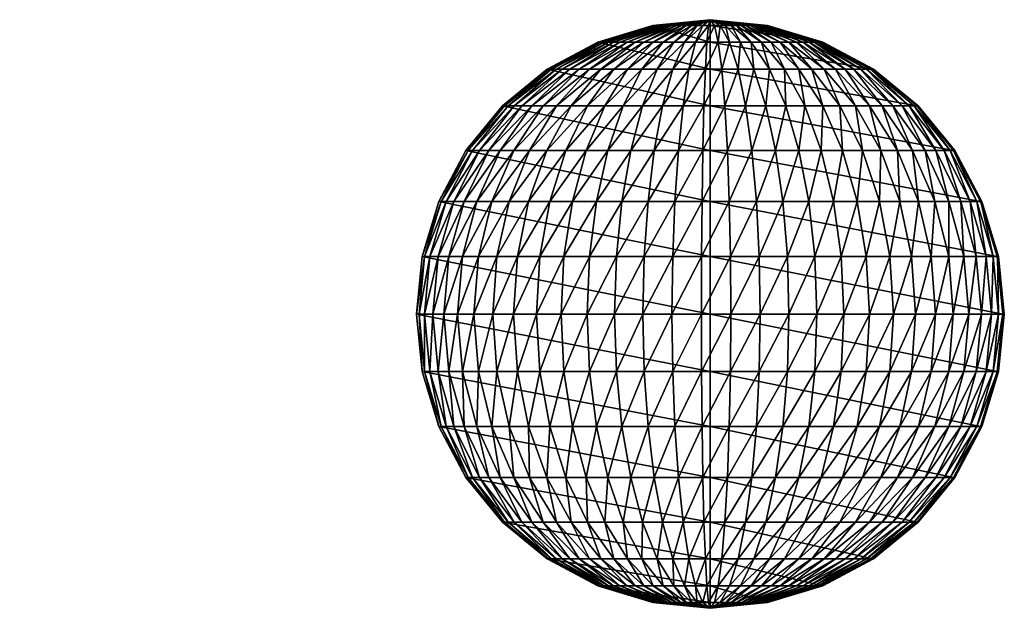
# Model space of a CAD drawing. Header units: inches. Extents: x -10.6 to 10.7, y -8.8 to 8.8.
# Tile 20 of 28: x 9.454 to 10.727, y -8.657 to -7.897. Entities that reach past the tile are written whole.
import ezdxf

# ---------------------------------------------------------------- set-up
doc = ezdxf.new("R2010")
doc.units = ezdxf.units.IN
doc.header["$MEASUREMENT"] = 0
doc.layers.get('0').update_dxf_attribs({"true_color": 0x5890e1})

# ---------------------------------------------------------------- blocks, each defined once
blk = doc.blocks.new('Sphere001')
at = {"color": 0}
mesh = blk.add_polyface(dxfattribs=at)
corners = [(0.0461, -0.058, 0.3727), (0.0905, -0.1138, 0.3511), (0.1015, -0.1042, 0.3511), (0.1114, -0.0935, 0.3511), (0.0568, -0.0477, 0.3727), (0.0517, -0.0531, 0.3727), (0.1202, -0.0818, 0.3511), (0.0613, -0.0417, 0.3727), (0.1278, -0.0694, 0.3511), (0.0652, -0.0354, 0.3727), (0.1341, -0.0562, 0.3511), (0.0684, -0.0287, 0.3727), (0.1391, -0.0425, 0.3511), (0.0709, -0.0217, 0.3727), (0.1426, -0.0284, 0.3511), (0.0727, -0.0145, 0.3727), (0.1447, -0.0139, 0.3511), (0.0738, -0.0071, 0.3727), (0.1454, 0.0006, 0.3511), (0.0741, 0.0003, 0.3727), (0.1446, 0.0152, 0.3511), (0.0737, 0.0077, 0.3727), (0.1617, -0.1357, 0.316), (0.1745, -0.1188, 0.316), (0.1855, -0.1007, 0.316), (0.1947, -0.0816, 0.316), (0.2019, -0.0617, 0.316), (0.21, 0.0221, 0.316), (0, 0, 0.316), (0.2672, 0.0281, 0.2687), (0, 0, 0.2687), (0, 0, 0.2111), (0, 0, 0.1454), (0.3142, 0.033, 0.2111), (0, 0, 0.0741), (0.3492, 0.0367, 0.1454), (0, 0, 0), (0.3707, 0.039, 0.0741), (0, 0, -0.0741), (0.3779, 0.0397, 0), (0, 0, -0.1454), (0.3707, 0.039, -0.0741), (0, 0, -0.2111), (0.3492, 0.0367, -0.1454), (0, 0, -0.2687), (0.3142, 0.033, -0.2111), (0, 0, -0.316), (0.2672, 0.0281, -0.2687), (0.21, 0.0221, -0.316), (0.1473, -0.1512, -0.316), (0.1015, -0.1042, -0.3511), (0.1114, -0.0935, -0.3511), (0.1202, -0.0818, -0.3511), (0.1745, -0.1188, -0.316), (0.1617, -0.1357, -0.316), (0.1278, -0.0694, -0.3511), (0.1855, -0.1007, -0.316), (0.1341, -0.0562, -0.3511), (0.1947, -0.0816, -0.316), (0.1391, -0.0425, -0.3511), (0.2019, -0.0617, -0.316), (0.1426, -0.0284, -0.3511), (0.1446, 0.0152, -0.3511), (0, 0, -0.3511), (0.0517, -0.0531, -0.3727), (0.0905, -0.1138, -0.3511), (0.0568, -0.0477, -0.3727), (0.0613, -0.0417, -0.3727), (0.0652, -0.0354, -0.3727), (0.0684, -0.0287, -0.3727), (0.0709, -0.0217, -0.3727), (0.0727, -0.0145, -0.3727), (0.0738, -0.0071, -0.3727), (0.1447, -0.0139, -0.3511), (0.0741, 0.0003, -0.3727), (0.1454, 0.0006, -0.3511), (0.0737, 0.0077, -0.3727)]
mesh.append_faces([[corners[k] for k in face] for face in [(0, 1, 2), (3, 4, 5), (5, 2, 3), (6, 7, 4), (4, 3, 6), (8, 9, 7), (7, 6, 8), (10, 11, 9), (9, 8, 10), (12, 13, 11), (11, 10, 12), (14, 15, 13), (13, 12, 14), (16, 17, 15), (15, 14, 16), (18, 19, 17), (17, 16, 18), (20, 21, 19), (19, 18, 20), (22, 3, 2), (23, 6, 3), (3, 22, 23), (24, 8, 6), (6, 23, 24), (25, 10, 8), (26, 12, 10), (20, 27, 28), (27, 29, 30), (31, 30, 29), (32, 31, 33), (34, 32, 35), (36, 34, 37), (38, 36, 39), (40, 38, 41), (42, 40, 43), (44, 42, 45), (46, 44, 47), (47, 48, 46), (49, 50, 51), (52, 53, 54), (54, 51, 52), (53, 52, 55), (56, 55, 57), (58, 57, 59), (60, 59, 61), (48, 62, 63), (64, 50, 65), (66, 51, 50), (67, 52, 51), (51, 66, 67), (68, 55, 52), (52, 67, 68), (69, 57, 55), (55, 68, 69), (70, 59, 57), (57, 69, 70), (71, 61, 59), (59, 70, 71), (72, 73, 61), (61, 71, 72), (74, 75, 73), (73, 72, 74), (76, 62, 75), (75, 74, 76)]], dxfattribs={"vtx2": -1, "color": 0})
mesh = blk.add_polyface(dxfattribs=at)
corners = [(0.1278, -0.0694, 0.3511), (0.1855, -0.1007, 0.316), (0.1947, -0.0816, 0.316), (0.1341, -0.0562, 0.3511), (0.2019, -0.0617, 0.316), (0.2071, -0.0412, 0.316), (0.1426, -0.0284, 0.3511), (0.1391, -0.0425, 0.3511), (0.2101, -0.0202, 0.316), (0.1447, -0.0139, 0.3511), (0.2111, 0.0009, 0.316), (0.1454, 0.0006, 0.3511), (0.21, 0.0221, 0.316), (0.1446, 0.0152, 0.3511), (0.2361, -0.1282, 0.2687), (0.1745, -0.1188, 0.316), (0.2478, -0.1039, 0.2687), (0.257, -0.0786, 0.2687), (0.2635, -0.0524, 0.2687), (0.2675, -0.0258, 0.2687), (0.2687, 0.0012, 0.2687), (0.2672, 0.0281, 0.2687), (0.2914, -0.1222, 0.2111), (0.3022, -0.0924, 0.2111), (0.3099, -0.0616, 0.2111), (0.3145, -0.0303, 0.2111), (0.3142, 0.033, 0.2111), (0, 0, 0.2111), (0.3492, 0.0367, 0.1454), (0, 0, 0.1454), (0.3707, 0.039, 0.0741), (0, 0, 0.0741), (0.3779, 0.0397, 0), (0, 0, 0), (0.3707, 0.039, -0.0741), (0, 0, -0.0741), (0.3492, 0.0367, -0.1454), (0, 0, -0.1454), (0.3142, 0.033, -0.2111), (0, 0, -0.2111), (0.257, -0.0786, -0.2687), (0.3022, -0.0924, -0.2111), (0.2914, -0.1222, -0.2111), (0.2478, -0.1039, -0.2687), (0.2635, -0.0524, -0.2687), (0.3099, -0.0616, -0.2111), (0.2675, -0.0258, -0.2687), (0.3145, -0.0303, -0.2111), (0.2687, 0.0012, -0.2687), (0.2672, 0.0281, -0.2687), (0, 0, -0.2687), (0.1947, -0.0816, -0.316), (0.2361, -0.1282, -0.2687), (0.1855, -0.1007, -0.316), (0.2019, -0.0617, -0.316), (0.2071, -0.0412, -0.316), (0.2101, -0.0202, -0.316), (0.2111, 0.0009, -0.316), (0.21, 0.0221, -0.316), (0.1278, -0.0694, -0.3511), (0.1745, -0.1188, -0.316), (0.1341, -0.0562, -0.3511), (0.1391, -0.0425, -0.3511), (0.1426, -0.0284, -0.3511), (0.1447, -0.0139, -0.3511), (0.1454, 0.0006, -0.3511), (0.1446, 0.0152, -0.3511)]
mesh.append_faces([[corners[k] for k in face] for face in [(0, 1, 2), (3, 2, 4), (5, 6, 7), (7, 4, 5), (8, 9, 6), (6, 5, 8), (10, 11, 9), (9, 8, 10), (12, 13, 11), (11, 10, 12), (14, 1, 15), (16, 2, 1), (1, 14, 16), (17, 4, 2), (2, 16, 17), (18, 5, 4), (4, 17, 18), (19, 8, 5), (5, 18, 19), (20, 10, 8), (8, 19, 20), (21, 12, 10), (10, 20, 21), (22, 16, 14), (23, 17, 16), (16, 22, 23), (24, 18, 17), (25, 19, 18), (26, 21, 20), (21, 26, 27), (26, 28, 29), (28, 30, 31), (30, 32, 33), (32, 34, 35), (34, 36, 37), (36, 38, 39), (40, 41, 42), (42, 43, 40), (41, 40, 44), (45, 44, 46), (47, 46, 48), (38, 49, 50), (51, 43, 52), (52, 53, 51), (54, 40, 43), (43, 51, 54), (55, 44, 40), (40, 54, 55), (56, 46, 44), (44, 55, 56), (57, 48, 46), (46, 56, 57), (58, 49, 48), (48, 57, 58), (59, 53, 60), (61, 51, 53), (62, 54, 51), (63, 55, 54), (64, 56, 55), (55, 63, 64), (65, 57, 56), (56, 64, 65), (66, 58, 57), (57, 65, 66)]], dxfattribs={"vtx2": -1, "color": 0})
mesh = blk.add_polyface(dxfattribs=at)
corners = [(0.257, -0.0786, 0.2687), (0.3022, -0.0924, 0.2111), (0.3099, -0.0616, 0.2111), (0.2635, -0.0524, 0.2687), (0.3145, -0.0303, 0.2111), (0.316, 0.0014, 0.2111), (0.2687, 0.0012, 0.2687), (0.2675, -0.0258, 0.2687), (0.3142, 0.033, 0.2111), (0.3357, -0.1026, 0.1454), (0.2914, -0.1222, 0.2111), (0.3238, -0.1358, 0.1454), (0.3443, -0.0685, 0.1454), (0.3495, -0.0336, 0.1454), (0.3511, 0.0015, 0.1454), (0.3492, 0.0367, 0.1454), (0.3564, -0.109, 0.0741), (0.3655, -0.0727, 0.0741), (0.371, -0.0357, 0.0741), (0.3727, 0.0016, 0.0741), (0.3707, 0.039, 0.0741), (0.3727, -0.0741, 0), (0.3634, -0.1111, 0), (0.3783, -0.0364, 0), (0.38, 0.0017, 0), (0.3779, 0.0397, 0), (0.3655, -0.0727, -0.0741), (0.3564, -0.109, -0.0741), (0.371, -0.0357, -0.0741), (0.3727, 0.0016, -0.0741), (0.3707, 0.039, -0.0741), (0.3357, -0.1026, -0.1454), (0.3437, -0.1441, -0.0741), (0.3443, -0.0685, -0.1454), (0.3495, -0.0336, -0.1454), (0.3511, 0.0015, -0.1454), (0.3492, 0.0367, -0.1454), (0.3022, -0.0924, -0.2111), (0.3238, -0.1358, -0.1454), (0.2914, -0.1222, -0.2111), (0.3099, -0.0616, -0.2111), (0.3145, -0.0303, -0.2111), (0.316, 0.0014, -0.2111), (0.3142, 0.033, -0.2111), (0.2635, -0.0524, -0.2687), (0.2675, -0.0258, -0.2687), (0.2687, 0.0012, -0.2687), (0.2672, 0.0281, -0.2687)]
mesh.append_faces([[corners[k] for k in face] for face in [(0, 1, 2), (3, 2, 4), (5, 6, 7), (7, 4, 5), (6, 5, 8), (9, 1, 10), (10, 11, 9), (12, 2, 1), (1, 9, 12), (13, 4, 2), (2, 12, 13), (14, 5, 4), (4, 13, 14), (15, 8, 5), (5, 14, 15), (16, 9, 11), (17, 12, 9), (9, 16, 17), (18, 13, 12), (12, 17, 18), (19, 14, 13), (13, 18, 19), (20, 15, 14), (14, 19, 20), (21, 17, 16), (16, 22, 21), (23, 18, 17), (17, 21, 23), (24, 19, 18), (18, 23, 24), (25, 20, 19), (19, 24, 25), (26, 21, 22), (22, 27, 26), (28, 23, 21), (21, 26, 28), (29, 24, 23), (23, 28, 29), (30, 25, 24), (24, 29, 30), (31, 27, 32), (33, 26, 27), (27, 31, 33), (34, 28, 26), (26, 33, 34), (35, 29, 28), (28, 34, 35), (36, 30, 29), (29, 35, 36), (37, 31, 38), (38, 39, 37), (40, 33, 31), (31, 37, 40), (41, 34, 33), (33, 40, 41), (42, 35, 34), (34, 41, 42), (43, 36, 35), (35, 42, 43), (44, 40, 37), (45, 41, 40), (46, 42, 41), (47, 43, 42), (42, 46, 47)]], dxfattribs={"vtx2": -1, "color": 0})
mesh = blk.add_polyface(dxfattribs=at)
corners = [(0, 0, 0.38), (0.0198, -0.0714, 0.3727), (0.0269, -0.0691, 0.3727), (0.0337, -0.0661, 0.3727), (0.0401, -0.0623, 0.3727), (0.0461, -0.058, 0.3727), (0.0517, -0.0531, 0.3727), (0.0568, -0.0477, 0.3727), (0.0613, -0.0417, 0.3727), (0.0652, -0.0354, 0.3727), (0.0684, -0.0287, 0.3727), (0.0709, -0.0217, 0.3727), (0.0727, -0.0145, 0.3727), (0.0738, -0.0071, 0.3727), (0.0741, 0.0003, 0.3727), (0.0737, 0.0077, 0.3727), (0, 0, 0.3727), (0.0246, -0.1433, 0.3511), (0.0126, -0.0731, 0.3727), (0.0052, -0.074, 0.3727), (0.0101, -0.1451, 0.3511), (0.0389, -0.1401, 0.3511), (0.0527, -0.1355, 0.3511), (0.066, -0.1296, 0.3511), (0.0787, -0.1223, 0.3511), (0.0905, -0.1138, 0.3511), (0.1015, -0.1042, 0.3511), (0, 0, 0.3511), (0.1446, 0.0152, 0.3511), (0, 0, 0.316), (0, 0, 0.2687), (0.21, 0.0221, 0.316), (0, 0, -0.3511), (0, 0, -0.316), (0.21, 0.0221, -0.316), (0.0126, -0.0731, -0.3727), (0.0246, -0.1433, -0.3511), (0.0101, -0.1451, -0.3511), (0.0198, -0.0714, -0.3727), (0.0389, -0.1401, -0.3511), (0.0269, -0.0691, -0.3727), (0.0527, -0.1355, -0.3511), (0.0337, -0.0661, -0.3727), (0.066, -0.1296, -0.3511), (0.0401, -0.0623, -0.3727), (0.0787, -0.1223, -0.3511), (0.0461, -0.058, -0.3727), (0.0905, -0.1138, -0.3511), (0.0517, -0.0531, -0.3727), (0.1015, -0.1042, -0.3511), (0.0568, -0.0477, -0.3727), (0, 0, -0.3727), (0.1446, 0.0152, -0.3511), (0.0737, 0.0077, -0.3727), (0, 0, -0.38), (0.0613, -0.0417, -0.3727), (0.0652, -0.0354, -0.3727), (0.0684, -0.0287, -0.3727), (0.0709, -0.0217, -0.3727), (0.0727, -0.0145, -0.3727), (0.0738, -0.0071, -0.3727), (0.0741, 0.0003, -0.3727)]
mesh.append_faces([[corners[k] for k in face] for face in [(0, 1, 2), (0, 2, 3), (0, 3, 4), (0, 4, 5), (0, 5, 6), (0, 6, 7), (0, 7, 8), (0, 8, 9), (0, 9, 10), (0, 10, 11), (0, 11, 12), (0, 12, 13), (0, 13, 14), (0, 14, 15), (0, 15, 16), (54, 40, 38), (54, 42, 40), (54, 44, 42), (54, 46, 44), (54, 48, 46), (54, 50, 48), (54, 55, 50), (54, 56, 55), (54, 57, 56), (54, 58, 57), (54, 59, 58), (54, 60, 59), (54, 61, 60), (54, 53, 61), (54, 51, 53)]], dxfattribs={"color": 0})
mesh.append_faces([[corners[k] for k in face] for face in [(17, 18, 19), (19, 20, 17), (21, 1, 18), (18, 17, 21), (22, 2, 1), (1, 21, 22), (23, 3, 2), (2, 22, 23), (24, 4, 3), (3, 23, 24), (25, 5, 4), (4, 24, 25), (26, 6, 5), (27, 16, 15), (15, 28, 27), (29, 27, 28), (30, 29, 31), (32, 33, 34), (35, 36, 37), (38, 39, 36), (36, 35, 38), (40, 41, 39), (39, 38, 40), (42, 43, 41), (41, 40, 42), (44, 45, 43), (43, 42, 44), (46, 47, 45), (45, 44, 46), (47, 46, 48), (49, 48, 50), (51, 32, 52), (52, 53, 51)]], dxfattribs={"vtx2": -1, "color": 0})
mesh = blk.add_polyface(dxfattribs=at)
corners = [(-0.2092, -0.0285, 0.316), (-0.1441, -0.0196, 0.3511), (-0.1453, -0.0051, 0.3511), (-0.211, -0.0074, 0.316), (-0.2053, -0.0493, 0.316), (-0.1414, -0.0339, 0.3511), (-0.1993, -0.0696, 0.316), (-0.1373, -0.0479, 0.3511), (-0.1913, -0.0892, 0.316), (-0.1318, -0.0615, 0.3511), (-0.1814, -0.1079, 0.316), (-0.125, -0.0744, 0.3511), (-0.1697, -0.1256, 0.316), (-0.1169, -0.0865, 0.3511), (-0.1563, -0.1419, 0.316), (-0.1076, -0.0978, 0.3511), (-0.1413, -0.1569, 0.316), (-0.2662, -0.0362, 0.2687), (-0.2685, -0.0094, 0.2687), (-0.2613, -0.0627, 0.2687), (-0.2537, -0.0886, 0.2687), (-0.2435, -0.1136, 0.2687), (-0.2309, -0.1374, 0.2687), (-0.216, -0.1598, 0.2687), (0, 0, 0.316), (-0.2715, -0.1615, 0.2111), (-0.3158, -0.011, 0.2111), (0, 0, 0.2687), (-0.3509, -0.0123, 0.1454), (0, 0, 0.2111), (-0.3725, -0.013, 0.0741), (0, 0, 0.1454), (-0.3798, -0.0133, 0), (0, 0, 0.0741), (-0.3725, -0.013, -0.0741), (0, 0, 0), (-0.3509, -0.0123, -0.1454), (0, 0, -0.0741), (-0.3158, -0.011, -0.2111), (0, 0, -0.1454), (-0.2864, -0.1335, -0.2111), (-0.2435, -0.1136, -0.2687), (-0.2309, -0.1374, -0.2687), (-0.2685, -0.0094, -0.2687), (0, 0, -0.2111), (-0.2092, -0.0285, -0.316), (-0.2662, -0.0362, -0.2687), (-0.211, -0.0074, -0.316), (-0.2053, -0.0493, -0.316), (-0.2613, -0.0627, -0.2687), (-0.1993, -0.0696, -0.316), (-0.2537, -0.0886, -0.2687), (-0.1913, -0.0892, -0.316), (-0.1814, -0.1079, -0.316), (-0.1697, -0.1256, -0.316), (-0.216, -0.1598, -0.2687), (-0.1563, -0.1419, -0.316), (0, 0, -0.2687), (-0.1441, -0.0196, -0.3511), (-0.1453, -0.0051, -0.3511), (-0.1414, -0.0339, -0.3511), (-0.1373, -0.0479, -0.3511), (-0.1318, -0.0615, -0.3511), (-0.125, -0.0744, -0.3511), (-0.1169, -0.0865, -0.3511), (-0.1076, -0.0978, -0.3511)]
mesh.append_faces([[corners[k] for k in face] for face in [(0, 1, 2), (2, 3, 0), (4, 5, 1), (1, 0, 4), (6, 7, 5), (5, 4, 6), (8, 9, 7), (7, 6, 8), (10, 11, 9), (9, 8, 10), (12, 13, 11), (11, 10, 12), (13, 12, 14), (15, 14, 16), (17, 0, 3), (3, 18, 17), (19, 4, 0), (0, 17, 19), (20, 6, 4), (4, 19, 20), (21, 8, 6), (6, 20, 21), (22, 10, 8), (8, 21, 22), (23, 12, 10), (10, 22, 23), (18, 3, 24), (25, 22, 21), (26, 18, 27), (28, 26, 29), (30, 28, 31), (32, 30, 33), (34, 32, 35), (36, 34, 37), (38, 36, 39), (40, 41, 42), (43, 38, 44), (45, 46, 43), (43, 47, 45), (48, 49, 46), (46, 45, 48), (50, 51, 49), (49, 48, 50), (52, 41, 51), (51, 50, 52), (53, 42, 41), (41, 52, 53), (54, 55, 42), (42, 53, 54), (55, 54, 56), (47, 43, 57), (58, 45, 47), (47, 59, 58), (60, 48, 45), (45, 58, 60), (61, 50, 48), (48, 60, 61), (62, 52, 50), (50, 61, 62), (63, 53, 52), (52, 62, 63), (64, 54, 53), (53, 63, 64), (65, 56, 54)]], dxfattribs={"vtx2": -1, "color": 0})
mesh = blk.add_polyface(dxfattribs=at)
corners = [(-0.1441, -0.0196, 0.3511), (-0.0735, -0.01, 0.3727), (-0.0741, -0.0026, 0.3727), (-0.1453, -0.0051, 0.3511), (-0.1414, -0.0339, 0.3511), (-0.0721, -0.0173, 0.3727), (-0.1373, -0.0479, 0.3511), (-0.07, -0.0244, 0.3727), (-0.1318, -0.0615, 0.3511), (-0.0672, -0.0313, 0.3727), (-0.125, -0.0744, 0.3511), (-0.0637, -0.0379, 0.3727), (-0.1169, -0.0865, 0.3511), (-0.0596, -0.0441, 0.3727), (-0.1076, -0.0978, 0.3511), (-0.0549, -0.0498, 0.3727), (-0.0973, -0.1081, 0.3511), (-0.0496, -0.0551, 0.3727), (-0.086, -0.1173, 0.3511), (-0.0438, -0.0598, 0.3727), (-0.0738, -0.1253, 0.3511), (-0.0376, -0.0639, 0.3727), (-0.0609, -0.1321, 0.3511), (0, 0, 0.3727), (-0.1563, -0.1419, 0.316), (-0.1413, -0.1569, 0.316), (-0.1248, -0.1703, 0.316), (-0.211, -0.0074, 0.316), (0, 0, 0.3511), (0, 0, 0.316), (0, 0, 0.2687), (-0.2685, -0.0094, 0.2687), (0, 0, 0.2111), (-0.3158, -0.011, 0.2111), (0, 0, 0.1454), (-0.3509, -0.0123, 0.1454), (0, 0, 0.0741), (-0.3725, -0.013, 0.0741), (0, 0, 0), (-0.3798, -0.0133, 0), (0, 0, -0.0741), (-0.3725, -0.013, -0.0741), (0, 0, -0.1454), (-0.3509, -0.0123, -0.1454), (0, 0, -0.2111), (-0.3158, -0.011, -0.2111), (0, 0, -0.2687), (-0.2685, -0.0094, -0.2687), (0, 0, -0.316), (-0.211, -0.0074, -0.316), (-0.1697, -0.1256, -0.316), (-0.1169, -0.0865, -0.3511), (-0.1076, -0.0978, -0.3511), (-0.0973, -0.1081, -0.3511), (-0.1413, -0.1569, -0.316), (-0.1563, -0.1419, -0.316), (-0.086, -0.1173, -0.3511), (-0.1453, -0.0051, -0.3511), (-0.0735, -0.01, -0.3727), (-0.1441, -0.0196, -0.3511), (-0.0741, -0.0026, -0.3727), (-0.0721, -0.0173, -0.3727), (-0.1414, -0.0339, -0.3511), (-0.07, -0.0244, -0.3727), (-0.1373, -0.0479, -0.3511), (-0.0672, -0.0313, -0.3727), (-0.1318, -0.0615, -0.3511), (-0.0637, -0.0379, -0.3727), (-0.125, -0.0744, -0.3511), (-0.0596, -0.0441, -0.3727), (-0.0549, -0.0498, -0.3727), (-0.0496, -0.0551, -0.3727), (-0.0438, -0.0598, -0.3727), (-0.0376, -0.0639, -0.3727), (-0.0738, -0.1253, -0.3511), (-0.031, -0.0673, -0.3727), (-0.0609, -0.1321, -0.3511), (0, 0, -0.3511)]
mesh.append_faces([[corners[k] for k in face] for face in [(0, 1, 2), (2, 3, 0), (4, 5, 1), (1, 0, 4), (6, 7, 5), (5, 4, 6), (8, 9, 7), (7, 6, 8), (10, 11, 9), (9, 8, 10), (12, 13, 11), (11, 10, 12), (14, 15, 13), (13, 12, 14), (16, 17, 15), (15, 14, 16), (18, 19, 17), (17, 16, 18), (20, 21, 19), (19, 18, 20), (21, 20, 22), (3, 2, 23), (24, 14, 12), (25, 16, 14), (26, 18, 16), (27, 3, 28), (28, 29, 27), (29, 30, 31), (30, 32, 33), (32, 34, 35), (34, 36, 37), (36, 38, 39), (38, 40, 41), (40, 42, 43), (42, 44, 45), (44, 46, 47), (46, 48, 49), (50, 51, 52), (53, 54, 55), (55, 52, 53), (54, 53, 56), (57, 49, 48), (58, 59, 57), (57, 60, 58), (61, 62, 59), (59, 58, 61), (63, 64, 62), (62, 61, 63), (65, 66, 64), (64, 63, 65), (67, 68, 66), (66, 65, 67), (69, 51, 68), (68, 67, 69), (70, 52, 51), (51, 69, 70), (71, 53, 52), (52, 70, 71), (72, 56, 53), (53, 71, 72), (73, 74, 56), (56, 72, 73), (75, 76, 74), (60, 57, 77)]], dxfattribs={"vtx2": -1, "color": 0})
mesh = blk.add_polyface(dxfattribs=at)
corners = [(0, 0, 0.38), (-0.0741, -0.0026, 0.3727), (-0.0735, -0.01, 0.3727), (-0.0721, -0.0173, 0.3727), (-0.07, -0.0244, 0.3727), (-0.0672, -0.0313, 0.3727), (-0.0637, -0.0379, 0.3727), (-0.0596, -0.0441, 0.3727), (-0.0549, -0.0498, 0.3727), (-0.0496, -0.0551, 0.3727), (-0.0438, -0.0598, 0.3727), (-0.0376, -0.0639, 0.3727), (-0.031, -0.0673, 0.3727), (-0.0241, -0.0701, 0.3727), (-0.017, -0.0722, 0.3727), (-0.0097, -0.0735, 0.3727), (-0.0023, -0.0741, 0.3727), (0.0052, -0.074, 0.3727), (0.0126, -0.0731, 0.3727), (0.0198, -0.0714, 0.3727), (0, 0, 0.3727), (-0.0609, -0.1321, 0.3511), (-0.0473, -0.1375, 0.3511), (-0.0333, -0.1415, 0.3511), (-0.019, -0.1442, 0.3511), (-0.0044, -0.1454, 0.3511), (0.0101, -0.1451, 0.3511), (0, 0, 0.3511), (-0.1453, -0.0051, 0.3511), (0, 0, -0.316), (0, 0, -0.3511), (-0.1453, -0.0051, -0.3511), (-0.0738, -0.1253, -0.3511), (-0.0376, -0.0639, -0.3727), (-0.031, -0.0673, -0.3727), (-0.0241, -0.0701, -0.3727), (-0.0473, -0.1375, -0.3511), (-0.0609, -0.1321, -0.3511), (-0.017, -0.0722, -0.3727), (-0.0333, -0.1415, -0.3511), (-0.0097, -0.0735, -0.3727), (-0.019, -0.1442, -0.3511), (-0.0023, -0.0741, -0.3727), (-0.0044, -0.1454, -0.3511), (0.0052, -0.074, -0.3727), (0.0101, -0.1451, -0.3511), (0.0126, -0.0731, -0.3727), (0, 0, -0.3727), (-0.0741, -0.0026, -0.3727), (0, 0, -0.38), (-0.0735, -0.01, -0.3727), (-0.0721, -0.0173, -0.3727), (-0.07, -0.0244, -0.3727), (-0.0672, -0.0313, -0.3727), (-0.0637, -0.0379, -0.3727), (-0.0596, -0.0441, -0.3727), (-0.0549, -0.0498, -0.3727), (-0.0496, -0.0551, -0.3727), (-0.0438, -0.0598, -0.3727), (0.0198, -0.0714, -0.3727)]
mesh.append_faces([[corners[k] for k in face] for face in [(0, 1, 2), (0, 2, 3), (0, 3, 4), (0, 4, 5), (0, 5, 6), (0, 6, 7), (0, 7, 8), (0, 8, 9), (0, 9, 10), (0, 10, 11), (0, 11, 12), (0, 12, 13), (0, 13, 14), (0, 14, 15), (0, 15, 16), (0, 16, 17), (0, 17, 18), (0, 18, 19), (0, 20, 1), (49, 50, 48), (49, 51, 50), (49, 52, 51), (49, 53, 52), (49, 54, 53), (49, 55, 54), (49, 56, 55), (49, 57, 56), (49, 58, 57), (49, 33, 58), (49, 34, 33), (49, 35, 34), (49, 38, 35), (49, 40, 38), (49, 42, 40), (49, 44, 42), (49, 46, 44), (49, 59, 46), (49, 48, 47)]], dxfattribs={"color": 0})
mesh.append_faces([[corners[k] for k in face] for face in [(21, 12, 11), (22, 13, 12), (12, 21, 22), (23, 14, 13), (13, 22, 23), (24, 15, 14), (14, 23, 24), (25, 16, 15), (15, 24, 25), (26, 17, 16), (16, 25, 26), (20, 27, 28), (29, 30, 31), (32, 33, 34), (35, 36, 37), (37, 34, 35), (38, 39, 36), (36, 35, 38), (40, 41, 39), (39, 38, 40), (42, 43, 41), (41, 40, 42), (44, 45, 43), (43, 42, 44), (45, 44, 46), (30, 47, 48)]], dxfattribs={"vtx2": -1, "color": 0})
mesh = blk.add_polyface(dxfattribs=at)
corners = [(-0.3131, -0.0426, 0.2111), (-0.2662, -0.0362, 0.2687), (-0.2685, -0.0094, 0.2687), (-0.3158, -0.011, 0.2111), (-0.3072, -0.0738, 0.2111), (-0.2613, -0.0627, 0.2687), (-0.2983, -0.1042, 0.2111), (-0.2537, -0.0886, 0.2687), (-0.2864, -0.1335, 0.2111), (-0.2435, -0.1136, 0.2687), (-0.2715, -0.1615, 0.2111), (-0.3479, -0.0473, 0.1454), (-0.3509, -0.0123, 0.1454), (-0.3414, -0.082, 0.1454), (-0.3314, -0.1157, 0.1454), (-0.3182, -0.1484, 0.1454), (-0.3693, -0.0503, 0.0741), (-0.3725, -0.013, 0.0741), (-0.3624, -0.087, 0.0741), (-0.3519, -0.1229, 0.0741), (-0.3378, -0.1575, 0.0741), (-0.3765, -0.0512, 0), (-0.3798, -0.0133, 0), (-0.3695, -0.0887, 0), (-0.3588, -0.1253, 0), (-0.3444, -0.1606, 0), (-0.3693, -0.0503, -0.0741), (-0.3725, -0.013, -0.0741), (-0.3624, -0.087, -0.0741), (-0.3519, -0.1229, -0.0741), (-0.3378, -0.1575, -0.0741), (-0.3479, -0.0473, -0.1454), (-0.3509, -0.0123, -0.1454), (-0.3414, -0.082, -0.1454), (-0.3314, -0.1157, -0.1454), (-0.3182, -0.1484, -0.1454), (-0.3131, -0.0426, -0.2111), (-0.3158, -0.011, -0.2111), (-0.3072, -0.0738, -0.2111), (-0.2983, -0.1042, -0.2111), (-0.2864, -0.1335, -0.2111), (-0.2662, -0.0362, -0.2687), (-0.2685, -0.0094, -0.2687), (-0.2613, -0.0627, -0.2687), (-0.2537, -0.0886, -0.2687), (-0.2435, -0.1136, -0.2687), (-0.2309, -0.1374, -0.2687), (-0.2715, -0.1615, -0.2111)]
mesh.append_faces([[corners[k] for k in face] for face in [(0, 1, 2), (2, 3, 0), (4, 5, 1), (1, 0, 4), (6, 7, 5), (5, 4, 6), (8, 9, 7), (7, 6, 8), (9, 8, 10), (11, 0, 3), (3, 12, 11), (13, 4, 0), (0, 11, 13), (14, 6, 4), (4, 13, 14), (15, 8, 6), (6, 14, 15), (16, 11, 12), (12, 17, 16), (18, 13, 11), (11, 16, 18), (19, 14, 13), (13, 18, 19), (20, 15, 14), (14, 19, 20), (21, 16, 17), (17, 22, 21), (23, 18, 16), (16, 21, 23), (24, 19, 18), (18, 23, 24), (19, 24, 25), (26, 21, 22), (22, 27, 26), (28, 23, 21), (21, 26, 28), (29, 24, 23), (23, 28, 29), (24, 29, 30), (31, 26, 27), (27, 32, 31), (33, 28, 26), (26, 31, 33), (34, 29, 28), (28, 33, 34), (35, 30, 29), (29, 34, 35), (36, 31, 32), (32, 37, 36), (38, 33, 31), (31, 36, 38), (39, 34, 33), (33, 38, 39), (40, 35, 34), (34, 39, 40), (41, 36, 37), (37, 42, 41), (43, 38, 36), (36, 41, 43), (44, 39, 38), (38, 43, 44), (45, 40, 39), (39, 44, 45), (46, 47, 40)]], dxfattribs={"vtx2": -1, "color": 0})
mesh = blk.add_polyface(dxfattribs=at)
corners = [(0.0358, -0.2081, 0.316), (0.0246, -0.1433, 0.3511), (0.0101, -0.1451, 0.3511), (0.0147, -0.2106, 0.316), (0.0564, -0.2034, 0.316), (0.0389, -0.1401, 0.3511), (0.0765, -0.1968, 0.316), (0.0527, -0.1355, 0.3511), (0.0958, -0.1881, 0.316), (0.066, -0.1296, 0.3511), (0.1142, -0.1776, 0.316), (0.0787, -0.1223, 0.3511), (0.1314, -0.1652, 0.316), (0.0905, -0.1138, 0.3511), (0.1473, -0.1512, 0.316), (0.1015, -0.1042, 0.3511), (0.1617, -0.1357, 0.316), (0.0455, -0.2648, 0.2687), (0.0187, -0.268, 0.2687), (0.0718, -0.2589, 0.2687), (0.0974, -0.2504, 0.2687), (0.122, -0.2394, 0.2687), (0.1454, -0.226, 0.2687), (0.1673, -0.2103, 0.2687), (0.1875, -0.1925, 0.2687), (0.1145, -0.2945, 0.2111), (0.1434, -0.2815, 0.2111), (0.1709, -0.2657, 0.2111), (0.0844, -0.3045, -0.2111), (0.0718, -0.2589, -0.2687), (0.0974, -0.2504, -0.2687), (0.1145, -0.2945, -0.2111), (0.122, -0.2394, -0.2687), (0.1454, -0.226, -0.2687), (0.1709, -0.2657, -0.2111), (0.1434, -0.2815, -0.2111), (0.0358, -0.2081, -0.316), (0.0455, -0.2648, -0.2687), (0.0187, -0.268, -0.2687), (0.0147, -0.2106, -0.316), (0.0564, -0.2034, -0.316), (0.0765, -0.1968, -0.316), (0.0958, -0.1881, -0.316), (0.1142, -0.1776, -0.316), (0.1314, -0.1652, -0.316), (0.1673, -0.2103, -0.2687), (0.1473, -0.1512, -0.316), (0.0246, -0.1433, -0.3511), (0.0101, -0.1451, -0.3511), (0.0389, -0.1401, -0.3511), (0.0527, -0.1355, -0.3511), (0.066, -0.1296, -0.3511), (0.0787, -0.1223, -0.3511), (0.0905, -0.1138, -0.3511), (0.1015, -0.1042, -0.3511), (0.1114, -0.0935, -0.3511), (0.1617, -0.1357, -0.316)]
mesh.append_faces([[corners[k] for k in face] for face in [(0, 1, 2), (2, 3, 0), (4, 5, 1), (1, 0, 4), (6, 7, 5), (5, 4, 6), (8, 9, 7), (7, 6, 8), (10, 11, 9), (9, 8, 10), (12, 13, 11), (11, 10, 12), (14, 15, 13), (13, 12, 14), (15, 14, 16), (17, 0, 3), (3, 18, 17), (19, 4, 0), (0, 17, 19), (20, 6, 4), (4, 19, 20), (21, 8, 6), (6, 20, 21), (22, 10, 8), (8, 21, 22), (23, 12, 10), (10, 22, 23), (24, 14, 12), (25, 20, 19), (26, 21, 20), (27, 22, 21), (21, 26, 27), (28, 29, 30), (31, 30, 32), (33, 34, 35), (35, 32, 33), (36, 37, 38), (38, 39, 36), (40, 29, 37), (37, 36, 40), (41, 30, 29), (29, 40, 41), (42, 32, 30), (30, 41, 42), (43, 33, 32), (32, 42, 43), (44, 45, 33), (33, 43, 44), (45, 44, 46), (47, 36, 39), (39, 48, 47), (49, 40, 36), (36, 47, 49), (50, 41, 40), (40, 49, 50), (51, 42, 41), (41, 50, 51), (52, 43, 42), (42, 51, 52), (53, 44, 43), (43, 52, 53), (54, 46, 44), (44, 53, 54), (55, 56, 46)]], dxfattribs={"vtx2": -1, "color": 0})
mesh = blk.add_polyface(dxfattribs=at)
corners = [(0.1314, -0.1652, 0.316), (0.1673, -0.2103, 0.2687), (0.1875, -0.1925, 0.2687), (0.2058, -0.1727, 0.2687), (0.1617, -0.1357, 0.316), (0.1473, -0.1512, 0.316), (0.2221, -0.1512, 0.2687), (0.1745, -0.1188, 0.316), (0.2361, -0.1282, 0.2687), (0.2205, -0.2263, 0.2111), (0.242, -0.2031, 0.2111), (0.2612, -0.1778, 0.2111), (0.2777, -0.1508, 0.2111), (0.2914, -0.1222, 0.2111), (0.2902, -0.1976, 0.1454), (0.2689, -0.2257, 0.1454), (0.3085, -0.1675, 0.1454), (0.3238, -0.1358, 0.1454), (0.3081, -0.2098, 0.0741), (0.3275, -0.1778, 0.0741), (0.3437, -0.1441, 0.0741), (0.3564, -0.109, 0.0741), (0.334, -0.1813, 0), (0.3141, -0.2139, 0), (0.3504, -0.1469, 0), (0.3634, -0.1111, 0), (0.3275, -0.1778, -0.0741), (0.3081, -0.2098, -0.0741), (0.3437, -0.1441, -0.0741), (0.3564, -0.109, -0.0741), (0.3085, -0.1675, -0.1454), (0.2902, -0.1976, -0.1454), (0.3238, -0.1358, -0.1454), (0.3357, -0.1026, -0.1454), (0.2612, -0.1778, -0.2111), (0.2689, -0.2257, -0.1454), (0.242, -0.2031, -0.2111), (0.2777, -0.1508, -0.2111), (0.2914, -0.1222, -0.2111), (0.2058, -0.1727, -0.2687), (0.2205, -0.2263, -0.2111), (0.1875, -0.1925, -0.2687), (0.2221, -0.1512, -0.2687), (0.2361, -0.1282, -0.2687), (0.2478, -0.1039, -0.2687), (0.1473, -0.1512, -0.316), (0.1673, -0.2103, -0.2687), (0.1617, -0.1357, -0.316), (0.1745, -0.1188, -0.316), (0.1855, -0.1007, -0.316)]
mesh.append_faces([[corners[k] for k in face] for face in [(0, 1, 2), (3, 4, 5), (5, 2, 3), (6, 7, 4), (4, 3, 6), (7, 6, 8), (9, 2, 1), (10, 3, 2), (2, 9, 10), (11, 6, 3), (3, 10, 11), (12, 8, 6), (6, 11, 12), (8, 12, 13), (14, 11, 10), (10, 15, 14), (16, 12, 11), (11, 14, 16), (17, 13, 12), (12, 16, 17), (18, 14, 15), (19, 16, 14), (14, 18, 19), (20, 17, 16), (16, 19, 20), (17, 20, 21), (22, 19, 18), (18, 23, 22), (24, 20, 19), (19, 22, 24), (25, 21, 20), (20, 24, 25), (26, 22, 23), (23, 27, 26), (28, 24, 22), (22, 26, 28), (29, 25, 24), (24, 28, 29), (30, 26, 27), (27, 31, 30), (32, 28, 26), (26, 30, 32), (28, 32, 33), (34, 31, 35), (35, 36, 34), (37, 30, 31), (31, 34, 37), (38, 32, 30), (30, 37, 38), (39, 36, 40), (40, 41, 39), (42, 34, 36), (36, 39, 42), (43, 37, 34), (34, 42, 43), (44, 38, 37), (37, 43, 44), (45, 41, 46), (47, 39, 41), (41, 45, 47), (48, 42, 39), (39, 47, 48), (49, 43, 42), (42, 48, 49)]], dxfattribs={"vtx2": -1, "color": 0})
mesh = blk.add_polyface(dxfattribs=at)
corners = [(-0.0973, -0.1081, 0.3511), (-0.1413, -0.1569, 0.316), (-0.1248, -0.1703, 0.316), (-0.1071, -0.1819, 0.316), (-0.0738, -0.1253, 0.3511), (-0.086, -0.1173, 0.3511), (-0.0884, -0.1917, 0.316), (-0.0609, -0.1321, 0.3511), (-0.0687, -0.1996, 0.316), (-0.0473, -0.1375, 0.3511), (-0.0484, -0.2055, 0.316), (-0.0333, -0.1415, 0.3511), (-0.0276, -0.2093, 0.316), (-0.019, -0.1442, 0.3511), (-0.0064, -0.211, 0.316), (-0.0044, -0.1454, 0.3511), (0.0147, -0.2106, 0.316), (0.0101, -0.1451, 0.3511), (-0.1364, -0.2315, 0.2687), (-0.1125, -0.244, 0.2687), (-0.0875, -0.2541, 0.2687), (-0.0616, -0.2615, 0.2687), (-0.0351, -0.2664, 0.2687), (-0.0082, -0.2686, 0.2687), (0.0187, -0.268, 0.2687), (-0.1323, -0.2869, 0.2111), (-0.1029, -0.2987, 0.2111), (-0.0724, -0.3075, 0.2111), (-0.0875, -0.2541, -0.2687), (-0.1029, -0.2987, -0.2111), (-0.1323, -0.2869, -0.2111), (-0.1125, -0.244, -0.2687), (-0.0616, -0.2615, -0.2687), (-0.0724, -0.3075, -0.2111), (-0.0351, -0.2664, -0.2687), (-0.1589, -0.2167, -0.2687), (-0.1248, -0.1703, -0.316), (-0.1071, -0.1819, -0.316), (-0.0884, -0.1917, -0.316), (-0.1364, -0.2315, -0.2687), (-0.0687, -0.1996, -0.316), (-0.0484, -0.2055, -0.316), (-0.0276, -0.2093, -0.316), (-0.0064, -0.211, -0.316), (-0.0082, -0.2686, -0.2687), (0.0147, -0.2106, -0.316), (0.0187, -0.268, -0.2687), (-0.086, -0.1173, -0.3511), (-0.1413, -0.1569, -0.316), (-0.0738, -0.1253, -0.3511), (-0.0609, -0.1321, -0.3511), (-0.0473, -0.1375, -0.3511), (-0.0333, -0.1415, -0.3511), (-0.019, -0.1442, -0.3511), (-0.0044, -0.1454, -0.3511), (0.0101, -0.1451, -0.3511)]
mesh.append_faces([[corners[k] for k in face] for face in [(0, 1, 2), (3, 4, 5), (5, 2, 3), (6, 7, 4), (4, 3, 6), (8, 9, 7), (7, 6, 8), (10, 11, 9), (9, 8, 10), (12, 13, 11), (11, 10, 12), (14, 15, 13), (13, 12, 14), (16, 17, 15), (15, 14, 16), (18, 3, 2), (19, 6, 3), (3, 18, 19), (20, 8, 6), (6, 19, 20), (21, 10, 8), (8, 20, 21), (22, 12, 10), (10, 21, 22), (23, 14, 12), (12, 22, 23), (24, 16, 14), (14, 23, 24), (25, 19, 18), (26, 20, 19), (19, 25, 26), (27, 21, 20), (28, 29, 30), (30, 31, 28), (29, 28, 32), (33, 32, 34), (35, 36, 37), (38, 31, 39), (39, 37, 38), (40, 28, 31), (31, 38, 40), (41, 32, 28), (28, 40, 41), (42, 34, 32), (32, 41, 42), (43, 44, 34), (34, 42, 43), (45, 46, 44), (44, 43, 45), (47, 36, 48), (49, 37, 36), (36, 47, 49), (50, 38, 37), (37, 49, 50), (51, 40, 38), (38, 50, 51), (52, 41, 40), (40, 51, 52), (53, 42, 41), (41, 52, 53), (54, 43, 42), (42, 53, 54), (55, 45, 43), (43, 54, 55)]], dxfattribs={"vtx2": -1, "color": 0})
mesh = blk.add_polyface(dxfattribs=at)
corners = [(-0.254, -0.1879, 0.2111), (-0.216, -0.1598, 0.2687), (-0.2309, -0.1374, 0.2687), (-0.2715, -0.1615, 0.2111), (-0.2339, -0.2124, 0.2111), (-0.3017, -0.1795, 0.1454), (-0.2864, -0.1335, 0.2111), (-0.3182, -0.1484, 0.1454), (-0.2822, -0.2088, 0.1454), (-0.2599, -0.2361, 0.1454), (-0.2349, -0.2609, 0.1454), (-0.2114, -0.2348, 0.2111), (-0.3203, -0.1906, 0.0741), (-0.3378, -0.1575, 0.0741), (-0.2996, -0.2217, 0.0741), (-0.2759, -0.2506, 0.0741), (-0.2494, -0.277, 0.0741), (-0.2204, -0.3006, 0.0741), (-0.3444, -0.1606, 0), (-0.3519, -0.1229, 0.0741), (-0.3266, -0.1943, 0), (-0.3055, -0.226, 0), (-0.2813, -0.2555, 0), (-0.2543, -0.2824, 0), (-0.2247, -0.3064, 0), (-0.3378, -0.1575, -0.0741), (-0.3588, -0.1253, 0), (-0.3203, -0.1906, -0.0741), (-0.2996, -0.2217, -0.0741), (-0.2759, -0.2506, -0.0741), (-0.2494, -0.277, -0.0741), (-0.2204, -0.3006, -0.0741), (-0.3017, -0.1795, -0.1454), (-0.3182, -0.1484, -0.1454), (-0.2822, -0.2088, -0.1454), (-0.2599, -0.2361, -0.1454), (-0.2349, -0.2609, -0.1454), (-0.2076, -0.2831, -0.1454), (-0.2715, -0.1615, -0.2111), (-0.2864, -0.1335, -0.2111), (-0.254, -0.1879, -0.2111), (-0.2339, -0.2124, -0.2111), (-0.2114, -0.2348, -0.2111), (-0.216, -0.1598, -0.2687), (-0.2309, -0.1374, -0.2687), (-0.1989, -0.1807, -0.2687)]
mesh.append_faces([[corners[k] for k in face] for face in [(0, 1, 2), (2, 3, 0), (1, 0, 4), (5, 3, 6), (6, 7, 5), (8, 0, 3), (3, 5, 8), (9, 4, 0), (0, 8, 9), (10, 11, 4), (4, 9, 10), (12, 5, 7), (7, 13, 12), (14, 8, 5), (5, 12, 14), (15, 9, 8), (8, 14, 15), (16, 10, 9), (9, 15, 16), (10, 16, 17), (18, 13, 19), (20, 12, 13), (13, 18, 20), (21, 14, 12), (12, 20, 21), (22, 15, 14), (14, 21, 22), (23, 16, 15), (15, 22, 23), (24, 17, 16), (16, 23, 24), (25, 18, 26), (27, 20, 18), (18, 25, 27), (28, 21, 20), (20, 27, 28), (29, 22, 21), (21, 28, 29), (30, 23, 22), (22, 29, 30), (31, 24, 23), (23, 30, 31), (32, 27, 25), (25, 33, 32), (34, 28, 27), (27, 32, 34), (35, 29, 28), (28, 34, 35), (36, 30, 29), (29, 35, 36), (37, 31, 30), (30, 36, 37), (38, 32, 33), (33, 39, 38), (40, 34, 32), (32, 38, 40), (41, 35, 34), (34, 40, 41), (42, 36, 35), (35, 41, 42), (43, 40, 38), (38, 44, 43), (45, 41, 40)]], dxfattribs={"vtx2": -1, "color": 0})
mesh = blk.add_polyface(dxfattribs=at)
corners = [(-0.1989, -0.1807, 0.2687), (-0.1563, -0.1419, 0.316), (-0.1697, -0.1256, 0.316), (-0.216, -0.1598, 0.2687), (-0.1798, -0.1997, 0.2687), (-0.1413, -0.1569, 0.316), (-0.1589, -0.2167, 0.2687), (-0.1248, -0.1703, 0.316), (-0.1364, -0.2315, 0.2687), (-0.2339, -0.2124, 0.2111), (-0.2114, -0.2348, 0.2111), (-0.1868, -0.2548, 0.2111), (-0.1604, -0.2722, 0.2111), (-0.1323, -0.2869, 0.2111), (-0.2076, -0.2831, 0.1454), (-0.2349, -0.2609, 0.1454), (-0.1782, -0.3025, 0.1454), (-0.147, -0.3188, 0.1454), (-0.2204, -0.3006, 0.0741), (-0.1892, -0.3211, 0.0741), (-0.156, -0.3385, 0.0741), (-0.1213, -0.3524, 0.0741), (-0.1929, -0.3274, 0), (-0.2247, -0.3064, 0), (-0.1591, -0.3451, 0), (-0.1237, -0.3593, 0), (-0.1892, -0.3211, -0.0741), (-0.2204, -0.3006, -0.0741), (-0.156, -0.3385, -0.0741), (-0.1213, -0.3524, -0.0741), (-0.1782, -0.3025, -0.1454), (-0.2076, -0.2831, -0.1454), (-0.147, -0.3188, -0.1454), (-0.1143, -0.3319, -0.1454), (-0.1868, -0.2548, -0.2111), (-0.2349, -0.2609, -0.1454), (-0.2114, -0.2348, -0.2111), (-0.1604, -0.2722, -0.2111), (-0.1323, -0.2869, -0.2111), (-0.254, -0.1879, -0.2111), (-0.216, -0.1598, -0.2687), (-0.1989, -0.1807, -0.2687), (-0.1798, -0.1997, -0.2687), (-0.2339, -0.2124, -0.2111), (-0.1589, -0.2167, -0.2687), (-0.1364, -0.2315, -0.2687), (-0.1125, -0.244, -0.2687), (-0.1563, -0.1419, -0.316), (-0.1413, -0.1569, -0.316), (-0.1248, -0.1703, -0.316), (-0.1071, -0.1819, -0.316)]
mesh.append_faces([[corners[k] for k in face] for face in [(0, 1, 2), (2, 3, 0), (4, 5, 1), (1, 0, 4), (6, 7, 5), (5, 4, 6), (7, 6, 8), (9, 0, 3), (10, 4, 0), (0, 9, 10), (11, 6, 4), (4, 10, 11), (12, 8, 6), (6, 11, 12), (8, 12, 13), (14, 11, 10), (10, 15, 14), (16, 12, 11), (11, 14, 16), (17, 13, 12), (12, 16, 17), (18, 14, 15), (19, 16, 14), (14, 18, 19), (20, 17, 16), (16, 19, 20), (17, 20, 21), (22, 19, 18), (18, 23, 22), (24, 20, 19), (19, 22, 24), (20, 24, 25), (26, 22, 23), (23, 27, 26), (28, 24, 22), (22, 26, 28), (29, 25, 24), (24, 28, 29), (30, 26, 27), (27, 31, 30), (32, 28, 26), (26, 30, 32), (28, 32, 33), (34, 31, 35), (35, 36, 34), (37, 30, 31), (31, 34, 37), (38, 32, 30), (30, 37, 38), (39, 40, 41), (42, 36, 43), (43, 41, 42), (44, 34, 36), (36, 42, 44), (45, 37, 34), (34, 44, 45), (46, 38, 37), (37, 45, 46), (47, 41, 40), (48, 42, 41), (41, 47, 48), (49, 44, 42), (42, 48, 49), (50, 45, 44)]], dxfattribs={"vtx2": -1, "color": 0})
mesh = blk.add_polyface(dxfattribs=at)
corners = [(0.1967, -0.2473, 0.2111), (0.1673, -0.2103, 0.2687), (0.1454, -0.226, 0.2687), (0.1709, -0.2657, 0.2111), (0.2205, -0.2263, 0.2111), (0.1899, -0.2953, 0.1454), (0.1434, -0.2815, 0.2111), (0.1594, -0.3128, 0.1454), (0.2185, -0.2748, 0.1454), (0.245, -0.2515, 0.1454), (0.2689, -0.2257, 0.1454), (0.242, -0.2031, 0.2111), (0.2016, -0.3135, 0.0741), (0.1692, -0.3321, 0.0741), (0.232, -0.2917, 0.0741), (0.2601, -0.267, 0.0741), (0.2855, -0.2396, 0.0741), (0.3081, -0.2098, 0.0741), (0.1725, -0.3386, 0), (0.1351, -0.3474, 0.0741), (0.2056, -0.3196, 0), (0.2366, -0.2974, 0), (0.2652, -0.2722, 0), (0.2911, -0.2443, 0), (0.3141, -0.2139, 0), (0.1692, -0.3321, -0.0741), (0.1377, -0.3542, 0), (0.2016, -0.3135, -0.0741), (0.232, -0.2917, -0.0741), (0.2601, -0.267, -0.0741), (0.2855, -0.2396, -0.0741), (0.3081, -0.2098, -0.0741), (0.1899, -0.2953, -0.1454), (0.1594, -0.3128, -0.1454), (0.2185, -0.2748, -0.1454), (0.245, -0.2515, -0.1454), (0.2689, -0.2257, -0.1454), (0.2902, -0.1976, -0.1454), (0.1709, -0.2657, -0.2111), (0.1434, -0.2815, -0.2111), (0.1967, -0.2473, -0.2111), (0.2205, -0.2263, -0.2111), (0.242, -0.2031, -0.2111), (0.1673, -0.2103, -0.2687), (0.1454, -0.226, -0.2687), (0.1875, -0.1925, -0.2687)]
mesh.append_faces([[corners[k] for k in face] for face in [(0, 1, 2), (2, 3, 0), (1, 0, 4), (5, 3, 6), (6, 7, 5), (8, 0, 3), (3, 5, 8), (9, 4, 0), (0, 8, 9), (10, 11, 4), (4, 9, 10), (12, 5, 7), (7, 13, 12), (14, 8, 5), (5, 12, 14), (15, 9, 8), (8, 14, 15), (16, 10, 9), (9, 15, 16), (10, 16, 17), (18, 13, 19), (20, 12, 13), (13, 18, 20), (21, 14, 12), (12, 20, 21), (22, 15, 14), (14, 21, 22), (23, 16, 15), (15, 22, 23), (24, 17, 16), (16, 23, 24), (25, 18, 26), (27, 20, 18), (18, 25, 27), (28, 21, 20), (20, 27, 28), (29, 22, 21), (21, 28, 29), (30, 23, 22), (22, 29, 30), (31, 24, 23), (23, 30, 31), (32, 27, 25), (25, 33, 32), (34, 28, 27), (27, 32, 34), (35, 29, 28), (28, 34, 35), (36, 30, 29), (29, 35, 36), (37, 31, 30), (30, 36, 37), (38, 32, 33), (33, 39, 38), (40, 34, 32), (32, 38, 40), (41, 35, 34), (34, 40, 41), (42, 36, 35), (35, 41, 42), (43, 40, 38), (38, 44, 43), (45, 41, 40), (40, 43, 45)]], dxfattribs={"vtx2": -1, "color": 0})
mesh = blk.add_polyface(dxfattribs=at)
corners = [(0.0535, -0.3114, 0.2111), (0.0455, -0.2648, 0.2687), (0.0187, -0.268, 0.2687), (0.022, -0.3152, 0.2111), (0.0844, -0.3045, 0.2111), (0.0718, -0.2589, 0.2687), (0.1145, -0.2945, 0.2111), (0.0974, -0.2504, 0.2687), (0.1434, -0.2815, 0.2111), (0.0245, -0.3502, 0.1454), (-0.0096, -0.3158, 0.2111), (0.0595, -0.346, 0.1454), (0.0938, -0.3383, 0.1454), (0.1272, -0.3272, 0.1454), (0.1594, -0.3128, 0.1454), (0.026, -0.3718, 0.0741), (-0.0107, -0.3509, 0.1454), (0.0631, -0.3673, 0.0741), (0.0996, -0.3591, 0.0741), (0.1351, -0.3474, 0.0741), (0.1692, -0.3321, 0.0741), (0.0265, -0.3791, 0), (-0.0114, -0.3725, 0.0741), (0.0644, -0.3745, 0), (0.1016, -0.3662, 0), (0.1377, -0.3542, 0), (0.1725, -0.3386, 0), (0.026, -0.3718, -0.0741), (-0.0116, -0.3798, 0), (0.0631, -0.3673, -0.0741), (0.0996, -0.3591, -0.0741), (0.1351, -0.3474, -0.0741), (0.1692, -0.3321, -0.0741), (0.0245, -0.3502, -0.1454), (-0.0114, -0.3725, -0.0741), (0.0595, -0.346, -0.1454), (0.0938, -0.3383, -0.1454), (0.1272, -0.3272, -0.1454), (0.1594, -0.3128, -0.1454), (0.0535, -0.3114, -0.2111), (0.022, -0.3152, -0.2111), (0.0844, -0.3045, -0.2111), (0.1145, -0.2945, -0.2111), (0.1434, -0.2815, -0.2111), (0.0455, -0.2648, -0.2687), (0.0187, -0.268, -0.2687), (0.0718, -0.2589, -0.2687), (0.0974, -0.2504, -0.2687), (0.122, -0.2394, -0.2687)]
mesh.append_faces([[corners[k] for k in face] for face in [(0, 1, 2), (2, 3, 0), (4, 5, 1), (1, 0, 4), (5, 4, 6), (7, 6, 8), (9, 3, 10), (11, 0, 3), (3, 9, 11), (12, 4, 0), (0, 11, 12), (13, 6, 4), (4, 12, 13), (14, 8, 6), (6, 13, 14), (15, 9, 16), (17, 11, 9), (9, 15, 17), (18, 12, 11), (11, 17, 18), (19, 13, 12), (12, 18, 19), (20, 14, 13), (13, 19, 20), (21, 15, 22), (23, 17, 15), (15, 21, 23), (24, 18, 17), (17, 23, 24), (25, 19, 18), (18, 24, 25), (19, 25, 26), (27, 21, 28), (29, 23, 21), (21, 27, 29), (30, 24, 23), (23, 29, 30), (31, 25, 24), (24, 30, 31), (25, 31, 32), (33, 27, 34), (35, 29, 27), (27, 33, 35), (36, 30, 29), (29, 35, 36), (37, 31, 30), (30, 36, 37), (38, 32, 31), (31, 37, 38), (39, 35, 33), (33, 40, 39), (41, 36, 35), (35, 39, 41), (42, 37, 36), (36, 41, 42), (43, 38, 37), (37, 42, 43), (44, 39, 40), (40, 45, 44), (46, 41, 39), (39, 44, 46), (47, 42, 41), (48, 43, 42)]], dxfattribs={"vtx2": -1, "color": 0})
mesh = blk.add_polyface(dxfattribs=at)
corners = [(-0.0875, -0.2541, 0.2687), (-0.1029, -0.2987, 0.2111), (-0.0724, -0.3075, 0.2111), (-0.0412, -0.3133, 0.2111), (-0.0351, -0.2664, 0.2687), (-0.0616, -0.2615, 0.2687), (-0.0096, -0.3158, 0.2111), (-0.0082, -0.2686, 0.2687), (0.022, -0.3152, 0.2111), (0.0187, -0.268, 0.2687), (-0.1143, -0.3319, 0.1454), (-0.1323, -0.2869, 0.2111), (-0.147, -0.3188, 0.1454), (-0.0805, -0.3417, 0.1454), (-0.0458, -0.3481, 0.1454), (-0.0107, -0.3509, 0.1454), (0.0245, -0.3502, 0.1454), (-0.1213, -0.3524, 0.0741), (-0.0854, -0.3628, 0.0741), (-0.0486, -0.3695, 0.0741), (-0.0114, -0.3725, 0.0741), (0.026, -0.3718, 0.0741), (-0.1237, -0.3593, 0), (-0.156, -0.3385, 0.0741), (-0.0871, -0.3699, 0), (-0.0496, -0.3767, 0), (-0.0116, -0.3798, 0), (0.0265, -0.3791, 0), (-0.0854, -0.3628, -0.0741), (-0.1213, -0.3524, -0.0741), (-0.0486, -0.3695, -0.0741), (-0.0114, -0.3725, -0.0741), (0.026, -0.3718, -0.0741), (-0.1143, -0.3319, -0.1454), (-0.156, -0.3385, -0.0741), (-0.0805, -0.3417, -0.1454), (-0.0458, -0.3481, -0.1454), (-0.0107, -0.3509, -0.1454), (0.0245, -0.3502, -0.1454), (-0.1029, -0.2987, -0.2111), (-0.147, -0.3188, -0.1454), (-0.1323, -0.2869, -0.2111), (-0.0724, -0.3075, -0.2111), (-0.0412, -0.3133, -0.2111), (-0.0096, -0.3158, -0.2111), (0.022, -0.3152, -0.2111), (-0.0616, -0.2615, -0.2687), (-0.0351, -0.2664, -0.2687), (-0.0082, -0.2686, -0.2687), (0.0187, -0.268, -0.2687)]
mesh.append_faces([[corners[k] for k in face] for face in [(0, 1, 2), (3, 4, 5), (5, 2, 3), (6, 7, 4), (4, 3, 6), (8, 9, 7), (7, 6, 8), (10, 1, 11), (11, 12, 10), (13, 2, 1), (1, 10, 13), (14, 3, 2), (2, 13, 14), (15, 6, 3), (3, 14, 15), (6, 15, 16), (17, 10, 12), (18, 13, 10), (10, 17, 18), (19, 14, 13), (13, 18, 19), (20, 15, 14), (14, 19, 20), (15, 20, 21), (22, 17, 23), (24, 18, 17), (17, 22, 24), (25, 19, 18), (18, 24, 25), (26, 20, 19), (19, 25, 26), (20, 26, 27), (28, 24, 22), (22, 29, 28), (30, 25, 24), (24, 28, 30), (31, 26, 25), (25, 30, 31), (26, 31, 32), (33, 29, 34), (35, 28, 29), (29, 33, 35), (36, 30, 28), (28, 35, 36), (37, 31, 30), (30, 36, 37), (31, 37, 38), (39, 33, 40), (40, 41, 39), (42, 35, 33), (33, 39, 42), (43, 36, 35), (35, 42, 43), (44, 37, 36), (36, 43, 44), (45, 38, 37), (37, 44, 45), (46, 42, 39), (47, 43, 42), (48, 44, 43), (43, 47, 48), (49, 45, 44), (44, 48, 49)]], dxfattribs={"vtx2": -1, "color": 0})

msp = doc.modelspace()

# ---------------------------------------------------------------- linework, layer by layer
at = {"color": 153, "true_color": 0x5890e1, "extrusion": (0, -1, -1.19209e-07)}
msp.add_lwpolyline([(6.0464, 9.2287), (7.4249, 4.0774), (8.682, -1.4525), (9.2272, -4.4778), (9.6967, -7.7397), (10.0751, -11.2856), (10.3475, -15.1629)], dxfattribs=at)

# ---------------------------------------------------------------- block references
msp.add_blockref('Sphere001', (10.3466, -15.1682, 8.2774), dxfattribs=at)

doc.saveas('drawing.dxf')
